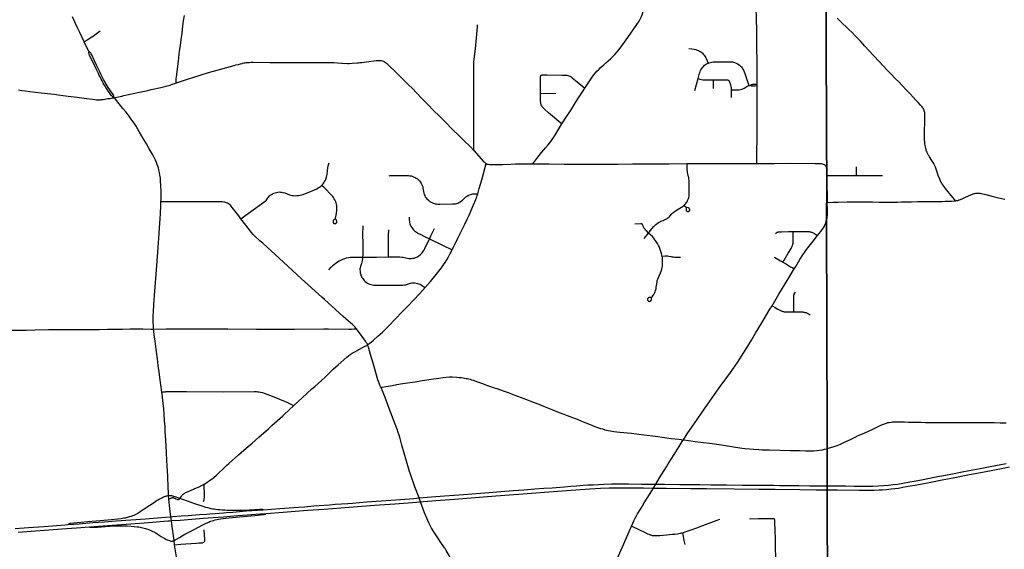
# Model space of a CAD drawing. Header units: feet. Extents: x 2113747 to 2516209, y 960708 to 1356798.
# Tile 19 of 92: x 2283286 to 2302517, y 1133406 to 1143748. Entities that reach past the tile are written whole.
import ezdxf

# ---------------------------------------------------------------- set-up
doc = ezdxf.new("R2010")
doc.units = ezdxf.units.FT
doc.header["$LTSCALE"] = 20
doc.header["$MEASUREMENT"] = 0
doc.linetypes.add('OhDOT_USTN3', pattern=[0.22, 0.165, -0.055])
for name, color, linetype in [('GM_X_City_Street', 251, 'Continuous'), ('GM_X_County_Road', 3, 'Continuous'), ('GM_X_Interchange_Ramps', 1, 'Continuous'), ('GM_X_Interstate_Route', 1, 'Continuous'), ('GM_X_State_Route', 1, 'Continuous'), ('GM_X_Township', 251, 'OhDOT_USTN3'), ('GM_X_Township_Road', 4, 'Continuous'), ('GM_X_Township_Subdivision', 4, 'Continuous')]:
    doc.layers.add(name, color=color, linetype=linetype)

msp = doc.modelspace()

# ---------------------------------------------------------------- linework, layer by layer
at = {"layer": 'GM_X_City_Street', "flags": 128}
for points in [[(2286348, 1142513), (2286343, 1142534), (2286341, 1142550), (2286341, 1142558), (2286341, 1142566), (2286341, 1142573), (2286342, 1142581), (2286342, 1142590), (2286343, 1142601), (2286346, 1142626), (2286352, 1142686), (2286385, 1142939), (2286410, 1143133), (2286425, 1143245), (2286439, 1143357), (2286456, 1143483), (2286474, 1143626), (2286488, 1143727), (2286502, 1143832)], [(2284548, 1143314), (2284606, 1143353), (2284693, 1143412), (2284725, 1143434), (2284753, 1143454), (2284782, 1143474), (2284857, 1143530)], [(2286348, 1142513), (2286542, 1142578), (2286812, 1142665), (2286975, 1142715), (2287114, 1142754), (2287260, 1142795), (2287404, 1142834), (2287475, 1142854), (2287509, 1142864), (2287557, 1142876), (2287601, 1142888), (2287629, 1142895)], [(2287629, 1142895), (2287639, 1142897), (2287664, 1142904), (2287688, 1142908), (2287706, 1142909)], [(2283265, 1142378), (2283328, 1142368), (2283397, 1142359), (2283486, 1142348), (2283704, 1142321), (2283891, 1142300), (2283956, 1142292), (2283999, 1142286), (2284040, 1142280), (2284133, 1142269), (2284233, 1142256), (2284408, 1142234), (2284499, 1142223), (2284591, 1142211), (2284713, 1142194), (2284754, 1142189), (2284785, 1142185), (2284810, 1142183), (2284830, 1142182), (2284837, 1142182), (2284848, 1142183), (2284862, 1142184), (2284880, 1142187), (2284917, 1142192), (2285006, 1142206), (2285052, 1142212), (2285097, 1142219), (2285133, 1142225)], [(2285133, 1142225), (2285154, 1142229), (2285182, 1142235), (2285216, 1142242), (2285247, 1142249), (2285279, 1142256), (2285322, 1142265), (2285379, 1142278), (2285441, 1142292), (2285501, 1142305), (2285624, 1142332), (2285721, 1142353), (2285790, 1142368), (2285851, 1142382), (2285920, 1142397), (2285975, 1142410), (2286013, 1142418), (2286044, 1142425), (2286069, 1142431), (2286096, 1142437), (2286122, 1142443), (2286145, 1142449), (2286167, 1142454), (2286198, 1142463), (2286223, 1142471), (2286251, 1142480), (2286348, 1142513)]]:
    msp.add_lwpolyline(points, dxfattribs=at)
at = {"layer": 'GM_X_County_Road', "flags": 128}
for points in [[(2301566, 1140212), (2301573, 1140213), (2301589, 1140215), (2301603, 1140218), (2301613, 1140220), (2301623, 1140223)], [(2301623, 1140223), (2301634, 1140227), (2301644, 1140231), (2301691, 1140251), (2301743, 1140274), (2301878, 1140334), (2301897, 1140341), (2301912, 1140347), (2301927, 1140351), (2301943, 1140355), (2301959, 1140359), (2301972, 1140360), (2301984, 1140362), (2301999, 1140363), (2302013, 1140362), (2302028, 1140361), (2302042, 1140360), (2302058, 1140357), (2302074, 1140354), (2302153, 1140334), (2302300, 1140297), (2302402, 1140272), (2302527, 1140243)], [(2299052, 1139865), (2299054, 1139872), (2299059, 1139901), (2299062, 1139936), (2299063, 1139982), (2299063, 1140018), (2299058, 1140181)], [(2299058, 1140181), (2299166, 1140184), (2299275, 1140186), (2299445, 1140189), (2299626, 1140191), (2299822, 1140191), (2299944, 1140189), (2300068, 1140185), (2300141, 1140184), (2300210, 1140183), (2300281, 1140183), (2300357, 1140184), (2300431, 1140186), (2300509, 1140188), (2300604, 1140191), (2300706, 1140193), (2300826, 1140196), (2300947, 1140198), (2301087, 1140198), (2301213, 1140199), (2301301, 1140200), (2301365, 1140201), (2301426, 1140203), (2301452, 1140205), (2301488, 1140206), (2301537, 1140209), (2301566, 1140212)], [(2298869, 1139531), (2298933, 1139612), (2298961, 1139652), (2298984, 1139684), (2299003, 1139719), (2299020, 1139757), (2299030, 1139784), (2299040, 1139818), (2299052, 1139865)], [(2298413, 1138883), (2298442, 1138931), (2298521, 1139063), (2298581, 1139157), (2298625, 1139223), (2298655, 1139263), (2298678, 1139294), (2298782, 1139422), (2298869, 1139531)], [(2297981, 1138163), (2298115, 1138385), (2298308, 1138709), (2298413, 1138883)], [(2296249, 1135545), (2296325, 1135662), (2296381, 1135746), (2296457, 1135853), (2296604, 1136067), (2296722, 1136236), (2296857, 1136426), (2296970, 1136584), (2297169, 1136861), (2297303, 1137053), (2297477, 1137320), (2297579, 1137490), (2297659, 1137625), (2297778, 1137825), (2297939, 1138092), (2297981, 1138163)], [(2295954, 1135075), (2296066, 1135255), (2296165, 1135410), (2296246, 1135541), (2296249, 1135545)], [(2295467, 1134282), (2295472, 1134291), (2295597, 1134496), (2295662, 1134602), (2295708, 1134677), (2295784, 1134800), (2295917, 1135015), (2295954, 1135075)], [(2295237, 1133860), (2295261, 1133914), (2295282, 1133961), (2295308, 1134011), (2295332, 1134057), (2295355, 1134097), (2295467, 1134282)], [(2294645, 1131313), (2294652, 1131340), (2294654, 1131363), (2294679, 1131664), (2294698, 1131873), (2294711, 1132026), (2294724, 1132170), (2294736, 1132318), (2294750, 1132472), (2294757, 1132559), (2294767, 1132657), (2294774, 1132718), (2294782, 1132772), (2294793, 1132817), (2294806, 1132857), (2294822, 1132899), (2294917, 1133135), (2295065, 1133470), (2295189, 1133752), (2295237, 1133860)]]:
    msp.add_lwpolyline(points, dxfattribs=at)
at = {"layer": 'GM_X_Interchange_Ramps', "flags": 128}
for points in [[(2286195, 1134451), (2286173, 1134448), (2286156, 1134444), (2286140, 1134440), (2286124, 1134435), (2286108, 1134428), (2286092, 1134421), (2286073, 1134413), (2286053, 1134403), (2286032, 1134392), (2286014, 1134383), (2285995, 1134371), (2285972, 1134358), (2285917, 1134322), (2285830, 1134263), (2285700, 1134174), (2285642, 1134136), (2285591, 1134106), (2285551, 1134085), (2285515, 1134068), (2285488, 1134057), (2285463, 1134048), (2285433, 1134038), (2285409, 1134031), (2285386, 1134024), (2285366, 1134020), (2285345, 1134016), (2285323, 1134012), (2285296, 1134008), (2285265, 1134003), (2285203, 1133996), (2285082, 1133984), (2284781, 1133957), (2284614, 1133941), (2284477, 1133928), (2284275, 1133908), (2284264, 1133907), (2284255, 1133904), (2284245, 1133900), (2284238, 1133895), (2284232, 1133890)], [(2288044, 1134178), (2288034, 1134183), (2288028, 1134185), (2288022, 1134186), (2288014, 1134186), (2288005, 1134186), (2287969, 1134184), (2287769, 1134172), (2287626, 1134165), (2287574, 1134163), (2287518, 1134161), (2287428, 1134162), (2287380, 1134163), (2287333, 1134165), (2287290, 1134167), (2287240, 1134170), (2287197, 1134174), (2287155, 1134178), (2287119, 1134183), (2287084, 1134188), (2287055, 1134192), (2287026, 1134198), (2286987, 1134207), (2286955, 1134215), (2286924, 1134223), (2286849, 1134247), (2286706, 1134295), (2286489, 1134371), (2286415, 1134398), (2286344, 1134423), (2286321, 1134431), (2286294, 1134439), (2286275, 1134444), (2286256, 1134448), (2286239, 1134450), (2286217, 1134451), (2286195, 1134451)], [(2286301, 1133576), (2286321, 1133588), (2286348, 1133605), (2286406, 1133639), (2286512, 1133698), (2286691, 1133793), (2286865, 1133885), (2286930, 1133917), (2286978, 1133938), (2287000, 1133947), (2287022, 1133956), (2287045, 1133964), (2287070, 1133971), (2287101, 1133979), (2287134, 1133987), (2287168, 1133993), (2287205, 1133998), (2287313, 1134011), (2287505, 1134030), (2287881, 1134067), (2288046, 1134084), (2288061, 1134087), (2288074, 1134090), (2288080, 1134091), (2288085, 1134094), (2288089, 1134096), (2288094, 1134099), (2288099, 1134105)], [(2284648, 1133844), (2284656, 1133839), (2284662, 1133837), (2284670, 1133836), (2284683, 1133836), (2284698, 1133836), (2284732, 1133837), (2284767, 1133839), (2284803, 1133841), (2285039, 1133858), (2285131, 1133862), (2285219, 1133865), (2285304, 1133864), (2285345, 1133864), (2285386, 1133862), (2285462, 1133858), (2285524, 1133853), (2285583, 1133846), (2285611, 1133842), (2285638, 1133837), (2285663, 1133832), (2285689, 1133826), (2285716, 1133820), (2285740, 1133813), (2285764, 1133805), (2285787, 1133797), (2285832, 1133780), (2285871, 1133762), (2285918, 1133739), (2285944, 1133725), (2285970, 1133710), (2286012, 1133684), (2286050, 1133658), (2286096, 1133628), (2286119, 1133614), (2286148, 1133599), (2286166, 1133591), (2286185, 1133583), (2286209, 1133575), (2286226, 1133569), (2286240, 1133566), (2286247, 1133565), (2286255, 1133564), (2286262, 1133564), (2286267, 1133565), (2286271, 1133565), (2286275, 1133566), (2286285, 1133569), (2286301, 1133576)]]:
    msp.add_lwpolyline(points, dxfattribs=at)
at = {"layer": 'GM_X_Interstate_Route', "flags": 128}
for points in [[(2283196, 1133810), (2283461, 1133830), (2283760, 1133853), (2284171, 1133885), (2284232, 1133890), (2284445, 1133906), (2284717, 1133927), (2284943, 1133942), (2285172, 1133959), (2285742, 1134003), (2286134, 1134033), (2286241, 1134041), (2286278, 1134044), (2286442, 1134056), (2286576, 1134066), (2286641, 1134071), (2286723, 1134078), (2286799, 1134083), (2286936, 1134093), (2287001, 1134098), (2287106, 1134107), (2287266, 1134119), (2287325, 1134124), (2287450, 1134133), (2287711, 1134154), (2288044, 1134178), (2288366, 1134203), (2288733, 1134229), (2288847, 1134238), (2289034, 1134253), (2289335, 1134275), (2289449, 1134284), (2289698, 1134303), (2289783, 1134309), (2290058, 1134330), (2290349, 1134352), (2290726, 1134381), (2290981, 1134399), (2291088, 1134408), (2291246, 1134421), (2291583, 1134448), (2291774, 1134462), (2291953, 1134475), (2292117, 1134488), (2292287, 1134501), (2292368, 1134508), (2292529, 1134520), (2292686, 1134533), (2292925, 1134552), (2293029, 1134560), (2293134, 1134567), (2293350, 1134584), (2293520, 1134597), (2293684, 1134609), (2293762, 1134615), (2293926, 1134628), (2294051, 1134639), (2294158, 1134647), (2294289, 1134657), (2294384, 1134662), (2294489, 1134667), (2294692, 1134676), (2294853, 1134681), (2295023, 1134683), (2295174, 1134682), (2295433, 1134680), (2295647, 1134678), (2295708, 1134677), (2295735, 1134677), (2295880, 1134675), (2296178, 1134672), (2296349, 1134670), (2296572, 1134669), (2296782, 1134667), (2297088, 1134663), (2297396, 1134661), (2297731, 1134658), (2298010, 1134655), (2298125, 1134654), (2298322, 1134652), (2298502, 1134651), (2298709, 1134648), (2298932, 1134645), (2299059, 1134645), (2299093, 1134645), (2299267, 1134645), (2299413, 1134643), (2299585, 1134641), (2299834, 1134640), (2299949, 1134641), (2300061, 1134644), (2300156, 1134650), (2300254, 1134658), (2300346, 1134668), (2300434, 1134680), (2300534, 1134696), (2300670, 1134720), (2300757, 1134736), (2300934, 1134769), (2301147, 1134812), (2301366, 1134853), (2301508, 1134880), (2301692, 1134916), (2301833, 1134944), (2302046, 1134985), (2302239, 1135023), (2302551, 1135084)], [(2291174, 1134339), (2291412, 1134358), (2291780, 1134386), (2292183, 1134417), (2292585, 1134447), (2293030, 1134482), (2293450, 1134515), (2293963, 1134556), (2294424, 1134588), (2294627, 1134598), (2294800, 1134605), (2295002, 1134608), (2295227, 1134607), (2295471, 1134604), (2295662, 1134602), (2295911, 1134599), (2296394, 1134594), (2296703, 1134591), (2297238, 1134587), (2297723, 1134581), (2298043, 1134579), (2298524, 1134574), (2298844, 1134570), (2299059, 1134568), (2299250, 1134567), (2299683, 1134563), (2299870, 1134561), (2299978, 1134563), (2300070, 1134566), (2300132, 1134569), (2300214, 1134575), (2300305, 1134584), (2300380, 1134592), (2300448, 1134602), (2300538, 1134616), (2300680, 1134642), (2300774, 1134660), (2301081, 1134718), (2301302, 1134762), (2301552, 1134811), (2301802, 1134859), (2302122, 1134921), (2302492, 1134993), (2302621, 1135018)], [(2286213, 1133962), (2286251, 1133965), (2286417, 1133977), (2286646, 1133995), (2286872, 1134012), (2287065, 1134026), (2287264, 1134042), (2287470, 1134058), (2287984, 1134096), (2288099, 1134105), (2288429, 1134130), (2288668, 1134148), (2288914, 1134168), (2289235, 1134191), (2289720, 1134228), (2290216, 1134266), (2290612, 1134295), (2291041, 1134329), (2291115, 1134335), (2291174, 1134339)], [(2283256, 1133739), (2284106, 1133803), (2284398, 1133825), (2284648, 1133844), (2284915, 1133864), (2285180, 1133884), (2285455, 1133906), (2285802, 1133932), (2286178, 1133960), (2286213, 1133962)]]:
    msp.add_lwpolyline(points, dxfattribs=at)
at = {"layer": 'GM_X_State_Route', "flags": 128}
for points in [[(2284640, 1143122), (2284586, 1143234), (2284548, 1143314), (2284461, 1143498), (2284411, 1143604), (2284319, 1143804)], [(2285133, 1142225), (2285105, 1142244), (2285093, 1142253), (2285086, 1142258), (2285082, 1142263), (2285043, 1142317), (2285010, 1142365), (2284988, 1142396), (2284970, 1142423), (2284952, 1142450), (2284936, 1142477), (2284925, 1142497), (2284916, 1142514), (2284895, 1142554), (2284876, 1142589), (2284856, 1142629), (2284841, 1142659), (2284824, 1142694), (2284780, 1142787), (2284650, 1143058), (2284645, 1143070), (2284642, 1143077), (2284640, 1143084), (2284639, 1143091), (2284638, 1143099), (2284638, 1143105), (2284639, 1143113), (2284640, 1143122)], [(2284955, 1142523), (2284952, 1142527), (2284924, 1142578), (2284912, 1142603), (2284898, 1142630), (2284885, 1142656), (2284870, 1142685), (2284856, 1142717), (2284838, 1142754), (2284788, 1142857), (2284748, 1142942), (2284692, 1143059), (2284680, 1143082), (2284675, 1143091), (2284670, 1143099), (2284665, 1143106), (2284661, 1143110), (2284657, 1143113), (2284652, 1143117), (2284646, 1143119), (2284640, 1143122)], [(2285133, 1142225), (2285123, 1142258), (2285117, 1142272), (2285114, 1142279), (2285111, 1142285), (2285061, 1142356), (2285033, 1142397), (2285015, 1142426), (2284994, 1142459), (2284975, 1142489), (2284955, 1142523)], [(2285902, 1137707), (2285901, 1137720), (2285897, 1137780), (2285895, 1137820), (2285894, 1137864), (2285894, 1137892), (2285895, 1137964), (2285898, 1138039), (2285908, 1138183), (2285928, 1138446), (2285957, 1138860), (2285981, 1139210), (2286001, 1139482), (2286016, 1139681), (2286030, 1139858), (2286036, 1139963), (2286043, 1140117), (2286045, 1140191), (2286046, 1140236), (2286047, 1140309), (2286046, 1140391), (2286044, 1140509), (2286039, 1140595), (2286034, 1140655), (2286030, 1140685), (2286026, 1140714), (2286017, 1140767), (2286013, 1140791), (2286006, 1140816), (2285996, 1140855), (2285974, 1140921), (2285959, 1140962), (2285941, 1141002), (2285921, 1141044), (2285884, 1141111), (2285816, 1141227), (2285763, 1141321), (2285693, 1141440), (2285600, 1141599), (2285560, 1141667), (2285520, 1141728), (2285466, 1141807), (2285423, 1141866), (2285367, 1141939), (2285303, 1142016), (2285229, 1142104), (2285154, 1142199), (2285133, 1142225)], [(2286043, 1136615), (2286023, 1136762), (2286008, 1136869), (2285993, 1136996), (2285975, 1137126), (2285950, 1137314), (2285931, 1137467), (2285915, 1137591), (2285906, 1137662), (2285902, 1137707)], [(2286159, 1135197), (2286156, 1135239), (2286155, 1135266), (2286153, 1135293), (2286139, 1135537), (2286129, 1135704), (2286124, 1135789), (2286116, 1135930), (2286108, 1136038), (2286098, 1136155), (2286083, 1136302), (2286072, 1136391), (2286061, 1136473), (2286043, 1136615)], [(2286195, 1134451), (2286192, 1134492), (2286190, 1134531), (2286186, 1134602), (2286184, 1134673), (2286180, 1134773), (2286178, 1134839), (2286174, 1134930), (2286169, 1135028), (2286162, 1135144), (2286159, 1135197)], [(2286260, 1133896), (2286251, 1133965), (2286241, 1134041), (2286221, 1134204), (2286200, 1134383), (2286195, 1134451)], [(2286347, 1133258), (2286312, 1133493), (2286301, 1133576), (2286272, 1133803), (2286260, 1133896)]]:
    msp.add_lwpolyline(points, dxfattribs=at)
at = {"layer": 'GM_X_Township', "flags": 128}
for points in [[(2299033, 1144176), (2303719, 1144224), (2311059, 1144273), (2311621, 1144272), (2311712, 1144286), (2315176, 1144280), (2318840, 1144268), (2321217, 1144269), (2323108, 1144286), (2328491, 1144330), (2328572, 1144328), (2328612, 1142470), (2328630, 1142401), (2328635, 1142304), (2328651, 1136742), (2328653, 1134141), (2328657, 1131227), (2328663, 1124950), (2328670, 1119253), (2328670, 1118495), (2325058, 1118507), (2321212, 1118516), (2314610, 1118563), (2311596, 1118575), (2308267, 1118589), (2305447, 1118586), (2305355, 1118577), (2305256, 1118586), (2302815, 1118637), (2300974, 1118651), (2299393, 1118653), (2299080, 1118654), (2299075, 1121792), (2299063, 1131449), (2299059, 1134619), (2299058, 1135376), (2299058, 1135395), (2299044, 1139886), (2299046, 1140060), (2299048, 1140210), (2299048, 1140750), (2299048, 1140868), (2299034, 1144014), (2299033, 1144176)], [(2273707, 1144117), (2274451, 1144100), (2275848, 1144130), (2275977, 1144134), (2276352, 1144118), (2276673, 1144104), (2278962, 1144111), (2282224, 1144168), (2282616, 1144160), (2282946, 1144163), (2283046, 1144164), (2284147, 1144164), (2284989, 1144172), (2286547, 1144191), (2290241, 1144201), (2292293, 1144206), (2295498, 1144177), (2297667, 1144176), (2299033, 1144176), (2299034, 1144014), (2299048, 1140868), (2299048, 1140750), (2299048, 1140210), (2299046, 1140060), (2299044, 1139886), (2299058, 1135395), (2299058, 1135376), (2299059, 1134619), (2299063, 1131449), (2299075, 1121792), (2299080, 1118654), (2298613, 1118657), (2291694, 1118700), (2291590, 1118700), (2286495, 1118732), (2284462, 1118744), (2279390, 1118776), (2279102, 1118777), (2278181, 1118783), (2278095, 1118774), (2278026, 1118784), (2276682, 1118792), (2275473, 1118800), (2273939, 1118799), (2273877, 1118817), (2273859, 1119170), (2273866, 1121327), (2273809, 1124393), (2273800, 1125028), (2273794, 1125938), (2273794, 1126045), (2273791, 1126395), (2273784, 1127599), (2273782, 1127896), (2273782, 1128013), (2273776, 1128908), (2273762, 1131307), (2273735, 1134958), (2273727, 1137672), (2273708, 1143906), (2273707, 1144117)]]:
    msp.add_lwpolyline(points, dxfattribs=at)
at = {"layer": 'GM_X_Township_Road', "flags": 128}
for points in [[(2294889, 1143048), (2294910, 1143070), (2294956, 1143119), (2294994, 1143165), (2295048, 1143240), (2295097, 1143310), (2295162, 1143401), (2295329, 1143637), (2295385, 1143721), (2295407, 1143756), (2295421, 1143783), (2295433, 1143809), (2295443, 1143840), (2295454, 1143881), (2295463, 1143926), (2295478, 1144016), (2295500, 1144177)], [(2297675, 1143729), (2297674, 1143818), (2297673, 1143933), (2297669, 1144172), (2297669, 1144176)], [(2297691, 1142490), (2297691, 1142596), (2297687, 1142984), (2297683, 1143157), (2297683, 1143183), (2297681, 1143567), (2297675, 1143729)], [(2301566, 1140212), (2301546, 1140236), (2301454, 1140347), (2301389, 1140426), (2301337, 1140494), (2301300, 1140550), (2301274, 1140594), (2301256, 1140633), (2301228, 1140703), (2301212, 1140750), (2301192, 1140809), (2301171, 1140867), (2301160, 1140893), (2301147, 1140921), (2301138, 1140940), (2301126, 1140961), (2301116, 1140979), (2301102, 1141000), (2301057, 1141069), (2301043, 1141093), (2301032, 1141111), (2301018, 1141137), (2301008, 1141162), (2301000, 1141180), (2300994, 1141196), (2300988, 1141219), (2300982, 1141241), (2300977, 1141267), (2300972, 1141293), (2300967, 1141327), (2300963, 1141361), (2300960, 1141397), (2300958, 1141433), (2300958, 1141490), (2300959, 1141534), (2300960, 1141631), (2300962, 1141697), (2300965, 1141788), (2300966, 1141849), (2300964, 1141900), (2300962, 1141934), (2300960, 1141949), (2300955, 1141965), (2300951, 1141979), (2300945, 1141990), (2300939, 1142004), (2300932, 1142016), (2300924, 1142029), (2300913, 1142044), (2300899, 1142062), (2300881, 1142082), (2300835, 1142131), (2300790, 1142179), (2300737, 1142236), (2300678, 1142298), (2300608, 1142372), (2300521, 1142466), (2300461, 1142526), (2300387, 1142602), (2300308, 1142684), (2300237, 1142757), (2300154, 1142846), (2300076, 1142929), (2299965, 1143046), (2299794, 1143232), (2299705, 1143328), (2299605, 1143433), (2299545, 1143497), (2299489, 1143552), (2299428, 1143607), (2299359, 1143673), (2299252, 1143780)], [(2292159, 1141196), (2292157, 1141311), (2292155, 1141734), (2292157, 1142124), (2292157, 1142426), (2292155, 1142695), (2292155, 1142813), (2292156, 1142873), (2292158, 1142911), (2292164, 1142977), (2292187, 1143182), (2292208, 1143391), (2292227, 1143610), (2292230, 1143650)], [(2287706, 1142909), (2287738, 1142912), (2287773, 1142915), (2287810, 1142917), (2287845, 1142917), (2288169, 1142912), (2288451, 1142913), (2288782, 1142913), (2289392, 1142911), (2289424, 1142910), (2289496, 1142907), (2289580, 1142901), (2289686, 1142894), (2289719, 1142894), (2289781, 1142897), (2289876, 1142904), (2289905, 1142906), (2289928, 1142909), (2289970, 1142913), (2290058, 1142923), (2290246, 1142949), (2290288, 1142953), (2290321, 1142953), (2290349, 1142950), (2290371, 1142945), (2290390, 1142937), (2290405, 1142929), (2290429, 1142912), (2290450, 1142896), (2290476, 1142872), (2290516, 1142833), (2290605, 1142747), (2290665, 1142691), (2290717, 1142641), (2290759, 1142600), (2290880, 1142479), (2290949, 1142409), (2291041, 1142316), (2291141, 1142212), (2291264, 1142084), (2291356, 1141990), (2291491, 1141856), (2291619, 1141729), (2291715, 1141631), (2291760, 1141587), (2291851, 1141498), (2291919, 1141431), (2291961, 1141389), (2292082, 1141274), (2292159, 1141196)], [(2294736, 1142904), (2294827, 1142986), (2294872, 1143029), (2294889, 1143048)], [(2294324, 1142410), (2294377, 1142491), (2294466, 1142625), (2294497, 1142668), (2294532, 1142713), (2294560, 1142744), (2294588, 1142772), (2294602, 1142785)], [(2294602, 1142785), (2294626, 1142807)], [(2294626, 1142807), (2294696, 1142868), (2294736, 1142904)], [(2293874, 1141712), (2293875, 1141714), (2293957, 1141842), (2294054, 1141990), (2294144, 1142131), (2294216, 1142244), (2294291, 1142359), (2294324, 1142410)], [(2297686, 1140938), (2297685, 1141179), (2297689, 1141406), (2297691, 1141561), (2297689, 1141760), (2297688, 1141846), (2297689, 1141996), (2297689, 1142180), (2297690, 1142462)], [(2297690, 1142462), (2297691, 1142490)], [(2293307, 1140934), (2293388, 1141036), (2293479, 1141152), (2293525, 1141208), (2293557, 1141245), (2293606, 1141301), (2293637, 1141339), (2293662, 1141372), (2293687, 1141407), (2293719, 1141456), (2293748, 1141504), (2293797, 1141585), (2293874, 1141712)], [(2292159, 1141196), (2292347, 1140980), (2292364, 1140963), (2292383, 1140947), (2292398, 1140938)], [(2292232, 1140347), (2292262, 1140451), (2292309, 1140618), (2292398, 1140938)], [(2292398, 1140938), (2292400, 1140937), (2292419, 1140929), (2292434, 1140925), (2292461, 1140921), (2292487, 1140919), (2292527, 1140918), (2292606, 1140918), (2292724, 1140923), (2292881, 1140929), (2292967, 1140932), (2293113, 1140934), (2293307, 1140934)], [(2293307, 1140934), (2293399, 1140933), (2293629, 1140931)], [(2293629, 1140931), (2293919, 1140929), (2294562, 1140929), (2294972, 1140929), (2295252, 1140931)], [(2295252, 1140931), (2295464, 1140933), (2295802, 1140934), (2295969, 1140934), (2296321, 1140937)], [(2296321, 1140937), (2296777, 1140938), (2297174, 1140939), (2297686, 1140938)], [(2297686, 1140938), (2298029, 1140942), (2298338, 1140944), (2298823, 1140941), (2298859, 1140942), (2298891, 1140941), (2298920, 1140940), (2298943, 1140937), (2298962, 1140933), (2298982, 1140927), (2298997, 1140919), (2299009, 1140911), (2299019, 1140901), (2299019, 1140901)], [(2299019, 1140901), (2299028, 1140888), (2299035, 1140874), (2299040, 1140858), (2299044, 1140839), (2299046, 1140817), (2299046, 1140707)], [(2299046, 1140707), (2299050, 1140469), (2299054, 1140329), (2299058, 1140181)], [(2291730, 1139254), (2291843, 1139483), (2291980, 1139756), (2292033, 1139865), (2292062, 1139931), (2292147, 1140131), (2292194, 1140239), (2292214, 1140291), (2292222, 1140312), (2292232, 1140347)], [(2287608, 1139859), (2287565, 1139915), (2287436, 1140083), (2287418, 1140106), (2287403, 1140124), (2287386, 1140140), (2287367, 1140154), (2287346, 1140165), (2287324, 1140174), (2287306, 1140180), (2287289, 1140184), (2287272, 1140186), (2287234, 1140188), (2286826, 1140188), (2286108, 1140191), (2286045, 1140191)], [(2287984, 1139426), (2287874, 1139528), (2287847, 1139556), (2287814, 1139593), (2287701, 1139737), (2287608, 1139859)], [(2289188, 1138327), (2288790, 1138687), (2288436, 1139010), (2288032, 1139381), (2287984, 1139426)], [(2291205, 1138515), (2291311, 1138637), (2291423, 1138774), (2291524, 1138904), (2291565, 1138960), (2291596, 1139006), (2291628, 1139059), (2291662, 1139120), (2291695, 1139181), (2291730, 1139254)], [(2290080, 1137397), (2290094, 1137406), (2290107, 1137416), (2290126, 1137430), (2290195, 1137492), (2290282, 1137567), (2290371, 1137645), (2290444, 1137715), (2290497, 1137769), (2290616, 1137891), (2290765, 1138048), (2290863, 1138150), (2290983, 1138275), (2291100, 1138399), (2291205, 1138515)], [(2289859, 1137717), (2289837, 1137743), (2289811, 1137771), (2289785, 1137797), (2289755, 1137822), (2289709, 1137860), (2289606, 1137951), (2289454, 1138090), (2289238, 1138282), (2289188, 1138327)], [(2282127, 1137684), (2282672, 1137686), (2282833, 1137688), (2283037, 1137688), (2283253, 1137687), (2283414, 1137688), (2283589, 1137690), (2283850, 1137695), (2284179, 1137697), (2284605, 1137698), (2284835, 1137700), (2285000, 1137702), (2285291, 1137706), (2285442, 1137708), (2285691, 1137708), (2285856, 1137706), (2285902, 1137707)], [(2285902, 1137707), (2286148, 1137708), (2286308, 1137709), (2286530, 1137709), (2286717, 1137709), (2287150, 1137710), (2287349, 1137709), (2287909, 1137705), (2288654, 1137705), (2289225, 1137709), (2289320, 1137710), (2289713, 1137706), (2289764, 1137707), (2289809, 1137709), (2289824, 1137710), (2289836, 1137712), (2289848, 1137714), (2289859, 1137717)], [(2290080, 1137397), (2290076, 1137409), (2290070, 1137422), (2290056, 1137446), (2290038, 1137473), (2289973, 1137564), (2289906, 1137656), (2289859, 1137717)], [(2288643, 1136212), (2288806, 1136366), (2288995, 1136540), (2289048, 1136588), (2289244, 1136763), (2289291, 1136808), (2289324, 1136840), (2289410, 1136921), (2289505, 1137006), (2289675, 1137156), (2289710, 1137185), (2289741, 1137208), (2289780, 1137234), (2289830, 1137264), (2289878, 1137291), (2289899, 1137303), (2290009, 1137358), (2290047, 1137378), (2290064, 1137387), (2290080, 1137397)], [(2290343, 1136565), (2290332, 1136585), (2290320, 1136608), (2290304, 1136650), (2290283, 1136712), (2290190, 1137040), (2290139, 1137213), (2290096, 1137353), (2290088, 1137377), (2290080, 1137397)], [(2290343, 1136565), (2290365, 1136570), (2290440, 1136585), (2290527, 1136601), (2290621, 1136617), (2290724, 1136635), (2290905, 1136662), (2291009, 1136678), (2291148, 1136700), (2291369, 1136733), (2291474, 1136749), (2291557, 1136761), (2291615, 1136768), (2291680, 1136771), (2291732, 1136771), (2291827, 1136765), (2291868, 1136763), (2291909, 1136759), (2291945, 1136754), (2291974, 1136750), (2292008, 1136744), (2292035, 1136739), (2292061, 1136733), (2292085, 1136726), (2292113, 1136718), (2292144, 1136708), (2292226, 1136678), (2292326, 1136641), (2292402, 1136613), (2292480, 1136586), (2292550, 1136562), (2292605, 1136544), (2292729, 1136502), (2292828, 1136467), (2292957, 1136418), (2293132, 1136352), (2293334, 1136274), (2293426, 1136239), (2293518, 1136202), (2293645, 1136151), (2293824, 1136080), (2293913, 1136046), (2293981, 1136020), (2294086, 1135980), (2294177, 1135946), (2294289, 1135898), (2294394, 1135855), (2294473, 1135822), (2294554, 1135792), (2294630, 1135766), (2294666, 1135755), (2294716, 1135741), (2294745, 1135735), (2294782, 1135727), (2294824, 1135718), (2294856, 1135713), (2294890, 1135708), (2295010, 1135696), (2295238, 1135672), (2295474, 1135642), (2295707, 1135613), (2295879, 1135590), (2296012, 1135572), (2296159, 1135555), (2296249, 1135545)], [(2286061, 1136473), (2286087, 1136478), (2286115, 1136482), (2286132, 1136483), (2286147, 1136484), (2286173, 1136485), (2286545, 1136486)], [(2286545, 1136486), (2287275, 1136483), (2287866, 1136486), (2287908, 1136485), (2287939, 1136483), (2287961, 1136481), (2287990, 1136476), (2288026, 1136467), (2288063, 1136455), (2288217, 1136397), (2288363, 1136339), (2288505, 1136278), (2288606, 1136230), (2288643, 1136212)], [(2291586, 1133434), (2291573, 1133454), (2291514, 1133537), (2291450, 1133629), (2291374, 1133747), (2291332, 1133817), (2291302, 1133871), (2291277, 1133921), (2291256, 1133969), (2291237, 1134014), (2291195, 1134121), (2291115, 1134335), (2291088, 1134408), (2291005, 1134628), (2290916, 1134875), (2290902, 1134925), (2290841, 1135125), (2290749, 1135442), (2290708, 1135598), (2290697, 1135635), (2290686, 1135666), (2290673, 1135704), (2290662, 1135731), (2290618, 1135848), (2290503, 1136155), (2290444, 1136316), (2290409, 1136403), (2290371, 1136503), (2290351, 1136553), (2290343, 1136565)], [(2287327, 1135041), (2287369, 1135079), (2287561, 1135251), (2287613, 1135296), (2287710, 1135379), (2287825, 1135481), (2287954, 1135593), (2288144, 1135760), (2288212, 1135821), (2288423, 1136013), (2288453, 1136039), (2288643, 1136212)], [(2299058, 1135372), (2299101, 1135384), (2299177, 1135407), (2299252, 1135433), (2299319, 1135460), (2299423, 1135508), (2299512, 1135551), (2299606, 1135597), (2299665, 1135625), (2299745, 1135662), (2299849, 1135709), (2299936, 1135748), (2300051, 1135803), (2300092, 1135823), (2300139, 1135844), (2300179, 1135859), (2300218, 1135872), (2300243, 1135879), (2300270, 1135884), (2300304, 1135889), (2300332, 1135893), (2300360, 1135895), (2300389, 1135895), (2300430, 1135895), (2300483, 1135895), (2300565, 1135893), (2300648, 1135891), (2300734, 1135889), (2300835, 1135887), (2300896, 1135886), (2300978, 1135885), (2301054, 1135884), (2301122, 1135884), (2301217, 1135884), (2301324, 1135885), (2301399, 1135885), (2301542, 1135884), (2301640, 1135884), (2301731, 1135884), (2301822, 1135884), (2301971, 1135882), (2302095, 1135881), (2302233, 1135880), (2302321, 1135880), (2302439, 1135877), (2302551, 1135873)], [(2296249, 1135545), (2296266, 1135543), (2296349, 1135532), (2296396, 1135525)], [(2296396, 1135525), (2296480, 1135513), (2296642, 1135491), (2296765, 1135476), (2296996, 1135445), (2297109, 1135429), (2297158, 1135421), (2297229, 1135409), (2297351, 1135390), (2297449, 1135377), (2297542, 1135365), (2297628, 1135358), (2297720, 1135353), (2297785, 1135350), (2297928, 1135346), (2298343, 1135336), (2298517, 1135332), (2298643, 1135328), (2298709, 1135328), (2298795, 1135330), (2298858, 1135332), (2298909, 1135339), (2298967, 1135351), (2299004, 1135360), (2299050, 1135370), (2299058, 1135372)], [(2287307, 1135022), (2287327, 1135041)], [(2287070, 1134804), (2287078, 1134809), (2287130, 1134855), (2287307, 1135022)], [(2286415, 1134398), (2286444, 1134443), (2286455, 1134458), (2286467, 1134471), (2286481, 1134483), (2286497, 1134495), (2286510, 1134503), (2286527, 1134512), (2286546, 1134521), (2286611, 1134550), (2286707, 1134592), (2286788, 1134628), (2286853, 1134660), (2286889, 1134680)], [(2286889, 1134680), (2286899, 1134685), (2286950, 1134716), (2286989, 1134741), (2287031, 1134772), (2287070, 1134804)], [(2286200, 1134383), (2286239, 1134402), (2286254, 1134408), (2286265, 1134412), (2286272, 1134414), (2286279, 1134415), (2286286, 1134415), (2286293, 1134413), (2286306, 1134407), (2286318, 1134401), (2286336, 1134392), (2286353, 1134385), (2286358, 1134383), (2286364, 1134381), (2286371, 1134381), (2286377, 1134380), (2286383, 1134380), (2286390, 1134381), (2286395, 1134383), (2286399, 1134385), (2286403, 1134387), (2286408, 1134390), (2286411, 1134393), (2286415, 1134398)], [(2291873, 1131312), (2291871, 1131509), (2291866, 1131995), (2291862, 1132427), (2291856, 1132771), (2291853, 1132868), (2291852, 1132887), (2291849, 1132904), (2291844, 1132924), (2291840, 1132941), (2291834, 1132958), (2291829, 1132975), (2291814, 1133014), (2291782, 1133080), (2291758, 1133127), (2291698, 1133233), (2291652, 1133317), (2291616, 1133384), (2291594, 1133421), (2291586, 1133434)]]:
    msp.add_lwpolyline(points, dxfattribs=at)
at = {"layer": 'GM_X_Township_Subdivision', "flags": 128}
for points in [[(2296354, 1143185), (2296416, 1143177), (2296461, 1143170), (2296491, 1143164), (2296515, 1143156), (2296542, 1143145), (2296566, 1143134), (2296588, 1143121), (2296606, 1143108), (2296619, 1143096), (2296637, 1143077), (2296654, 1143057), (2296671, 1143033), (2296687, 1143005), (2296701, 1142975), (2296734, 1142900)], [(2296734, 1142900), (2296753, 1142908), (2296779, 1142915), (2296803, 1142920), (2296830, 1142922), (2296956, 1142926), (2297111, 1142926), (2297176, 1142925), (2297206, 1142922), (2297226, 1142918), (2297249, 1142912), (2297277, 1142901), (2297297, 1142891), (2297319, 1142877), (2297342, 1142862), (2297366, 1142842), (2297382, 1142826), (2297399, 1142805), (2297412, 1142785), (2297425, 1142761), (2297438, 1142731), (2297451, 1142694), (2297530, 1142461)], [(2296536, 1142597), (2296565, 1142705), (2296574, 1142732), (2296584, 1142754), (2296592, 1142771), (2296608, 1142795), (2296627, 1142819), (2296646, 1142841), (2296663, 1142857), (2296682, 1142872), (2296703, 1142885), (2296720, 1142894), (2296734, 1142900)], [(2293460, 1142310), (2293457, 1142584), (2293457, 1142623), (2293459, 1142637), (2293463, 1142647), (2293466, 1142655), (2293472, 1142662)], [(2293472, 1142662), (2293480, 1142666), (2293492, 1142668), (2293511, 1142669), (2293580, 1142669), (2293888, 1142667), (2293953, 1142666), (2293975, 1142664), (2293995, 1142660), (2294012, 1142654), (2294035, 1142644), (2294055, 1142632), (2294078, 1142615), (2294175, 1142532), (2294324, 1142410)], [(2296475, 1142362), (2296536, 1142597)], [(2296536, 1142597), (2296570, 1142589), (2296602, 1142581), (2296628, 1142576), (2296653, 1142574), (2296694, 1142573), (2296839, 1142574)], [(2296839, 1142574), (2297091, 1142576), (2297110, 1142575), (2297118, 1142573), (2297126, 1142569), (2297135, 1142561), (2297141, 1142550), (2297149, 1142530), (2297161, 1142499), (2297171, 1142471), (2297178, 1142446), (2297182, 1142422), (2297184, 1142397), (2297184, 1142375)], [(2296839, 1142402), (2296839, 1142574)], [(2297184, 1142375), (2297221, 1142375), (2297263, 1142375), (2297310, 1142376), (2297339, 1142379), (2297362, 1142383), (2297388, 1142391), (2297410, 1142400), (2297434, 1142412), (2297488, 1142443), (2297511, 1142455), (2297530, 1142461)], [(2297184, 1142375), (2297185, 1142228)], [(2297530, 1142461), (2297532, 1142462), (2297545, 1142466), (2297562, 1142469)], [(2297562, 1142469), (2297570, 1142477), (2297574, 1142480), (2297579, 1142482), (2297585, 1142484), (2297592, 1142485), (2297606, 1142486), (2297650, 1142489), (2297691, 1142490)], [(2297562, 1142469), (2297567, 1142464), (2297570, 1142461), (2297574, 1142459), (2297579, 1142458), (2297583, 1142457), (2297590, 1142456), (2297612, 1142457), (2297645, 1142459), (2297690, 1142462)], [(2293874, 1141712), (2293853, 1141730), (2293615, 1141932), (2293543, 1141994), (2293521, 1142013), (2293506, 1142030), (2293493, 1142048), (2293482, 1142068), (2293473, 1142088), (2293466, 1142109), (2293462, 1142131), (2293461, 1142153), (2293460, 1142310)], [(2293460, 1142310), (2293759, 1142309)], [(2289183, 1140513), (2289196, 1140526), (2289210, 1140542), (2289228, 1140565), (2289241, 1140587), (2289259, 1140616), (2289274, 1140650), (2289281, 1140671), (2289286, 1140696), (2289290, 1140725), (2289298, 1140804), (2289303, 1140846), (2289312, 1140895), (2289328, 1140955)], [(2296259, 1140120), (2296262, 1140122), (2296276, 1140136), (2296294, 1140156), (2296311, 1140181), (2296327, 1140206), (2296339, 1140230), (2296348, 1140255), (2296355, 1140277), (2296359, 1140300), (2296361, 1140320), (2296363, 1140396), (2296362, 1140547), (2296361, 1140600), (2296357, 1140638), (2296353, 1140666), (2296350, 1140679), (2296335, 1140736), (2296330, 1140761), (2296326, 1140786), (2296323, 1140813), (2296322, 1140845), (2296321, 1140937)], [(2299630, 1140706), (2299630, 1140744), (2299631, 1140875)], [(2290501, 1140702), (2290524, 1140704), (2290595, 1140705)], [(2290595, 1140705), (2290639, 1140706), (2290844, 1140706), (2290881, 1140705), (2290907, 1140701), (2290929, 1140697), (2290952, 1140691), (2290980, 1140680), (2291007, 1140668), (2291032, 1140653), (2291054, 1140638), (2291074, 1140621), (2291093, 1140603), (2291111, 1140580), (2291125, 1140558), (2291137, 1140535), (2291149, 1140509), (2291157, 1140481), (2291162, 1140456), (2291166, 1140428), (2291171, 1140395), (2291178, 1140363), (2291186, 1140336), (2291196, 1140315), (2291208, 1140291), (2291223, 1140269), (2291240, 1140248), (2291261, 1140227), (2291281, 1140209), (2291300, 1140196), (2291323, 1140182), (2291347, 1140171), (2291369, 1140163), (2291398, 1140155), (2291428, 1140149), (2291451, 1140147), (2291494, 1140147), (2291740, 1140150), (2291773, 1140151), (2291799, 1140155), (2291822, 1140160), (2291844, 1140168), (2291866, 1140178), (2291889, 1140191), (2291913, 1140208), (2291934, 1140226), (2291955, 1140246), (2291978, 1140270), (2292000, 1140289), (2292021, 1140304), (2292043, 1140317), (2292064, 1140326), (2292088, 1140335), (2292114, 1140342), (2292134, 1140345), (2292159, 1140347), (2292200, 1140347), (2292232, 1140347)], [(2299046, 1140707), (2299353, 1140706), (2299630, 1140706)], [(2299630, 1140706), (2299705, 1140706), (2300141, 1140704)], [(2287608, 1139859), (2287633, 1139880), (2287684, 1139920), (2287798, 1140004), (2288057, 1140185), (2288080, 1140203), (2288097, 1140218), (2288112, 1140235), (2288128, 1140255), (2288147, 1140282), (2288160, 1140299), (2288180, 1140319), (2288204, 1140337), (2288224, 1140348), (2288249, 1140359), (2288277, 1140369), (2288303, 1140376), (2288329, 1140381), (2288356, 1140384), (2288382, 1140383), (2288409, 1140381), (2288435, 1140376), (2288464, 1140367), (2288507, 1140350), (2288555, 1140330), (2288583, 1140321), (2288605, 1140316), (2288634, 1140313), (2288666, 1140311), (2288702, 1140312), (2288734, 1140315), (2288767, 1140320), (2288792, 1140326), (2288819, 1140335), (2288889, 1140363), (2288968, 1140395), (2289001, 1140409), (2289044, 1140427), (2289092, 1140448), (2289117, 1140462), (2289142, 1140478), (2289170, 1140499), (2289183, 1140513)], [(2289450, 1139860), (2289441, 1139855), (2289434, 1139849), (2289427, 1139844), (2289421, 1139838), (2289415, 1139830), (2289410, 1139822), (2289407, 1139815), (2289406, 1139806), (2289406, 1139798), (2289408, 1139790), (2289412, 1139782), (2289416, 1139777), (2289422, 1139771), (2289429, 1139767), (2289437, 1139766), (2289444, 1139766), (2289451, 1139767), (2289458, 1139770), (2289464, 1139774), (2289470, 1139779), (2289474, 1139786), (2289477, 1139793), (2289478, 1139800), (2289478, 1139808), (2289477, 1139814), (2289475, 1139822), (2289471, 1139831), (2289464, 1139843), (2289458, 1139854), (2289456, 1139862), (2289455, 1139870), (2289457, 1139883), (2289459, 1139895), (2289466, 1139930), (2289474, 1139976), (2289480, 1140019), (2289482, 1140048), (2289482, 1140078), (2289479, 1140115), (2289473, 1140147), (2289468, 1140172), (2289461, 1140192), (2289454, 1140207), (2289444, 1140227), (2289429, 1140250), (2289415, 1140273), (2289400, 1140294), (2289384, 1140315), (2289365, 1140335), (2289249, 1140453), (2289223, 1140477), (2289183, 1140513)], [(2295569, 1139581), (2295602, 1139623), (2295670, 1139707), (2295691, 1139731), (2295713, 1139751), (2295738, 1139771), (2295762, 1139788), (2295787, 1139802), (2295811, 1139813), (2295857, 1139829), (2295882, 1139838), (2295906, 1139850), (2295926, 1139862), (2295948, 1139878), (2295970, 1139897), (2295987, 1139914), (2296024, 1139955), (2296042, 1139973), (2296062, 1139990), (2296078, 1140002), (2296093, 1140013), (2296150, 1140047), (2296211, 1140085), (2296247, 1140109), (2296259, 1140120)], [(2296303, 1140079), (2296303, 1140072), (2296303, 1140066), (2296302, 1140056), (2296302, 1140047), (2296301, 1140039), (2296301, 1140034), (2296302, 1140029), (2296303, 1140024), (2296305, 1140019), (2296308, 1140015), (2296310, 1140011), (2296315, 1140007), (2296321, 1140004), (2296326, 1140002), (2296330, 1140000), (2296335, 1140000), (2296339, 1140000), (2296343, 1140001), (2296348, 1140002), (2296353, 1140004), (2296357, 1140007), (2296361, 1140009), (2296364, 1140013), (2296367, 1140017), (2296370, 1140021), (2296372, 1140026), (2296373, 1140031), (2296374, 1140035), (2296374, 1140042), (2296373, 1140046), (2296371, 1140051), (2296369, 1140056), (2296367, 1140060), (2296363, 1140064), (2296360, 1140067), (2296356, 1140069), (2296352, 1140072), (2296347, 1140073), (2296341, 1140075), (2296312, 1140079), (2296307, 1140080), (2296302, 1140082), (2296296, 1140085), (2296259, 1140120)], [(2290895, 1139889), (2290896, 1139835), (2290898, 1139808), (2290901, 1139786), (2290906, 1139764), (2290914, 1139743), (2290926, 1139717), (2290942, 1139689), (2290957, 1139668), (2290976, 1139646), (2290994, 1139627), (2291014, 1139611), (2291035, 1139596), (2291057, 1139583), (2291077, 1139572), (2291107, 1139558), (2291192, 1139516), (2291290, 1139468)], [(2289985, 1139722), (2289984, 1139552), (2289986, 1139377), (2289985, 1139157), (2289984, 1139111)], [(2290492, 1139114), (2290492, 1139178), (2290492, 1139282), (2290491, 1139439), (2290492, 1139534), (2290493, 1139645)], [(2291290, 1139468), (2291318, 1139524), (2291388, 1139670)], [(2295299, 1139759), (2295415, 1139771), (2295430, 1139771), (2295436, 1139770)], [(2295569, 1139581), (2295533, 1139615), (2295511, 1139638), (2295493, 1139661), (2295478, 1139682), (2295469, 1139702), (2295458, 1139726), (2295450, 1139748), (2295445, 1139758), (2295436, 1139770)], [(2290492, 1139114), (2290578, 1139114), (2290710, 1139115), (2290753, 1139112), (2290776, 1139110), (2290802, 1139104), (2290856, 1139091), (2290885, 1139086), (2290911, 1139085), (2290936, 1139085), (2290962, 1139088), (2290991, 1139094), (2291019, 1139102), (2291043, 1139112), (2291062, 1139122), (2291084, 1139137), (2291107, 1139155), (2291128, 1139174), (2291146, 1139194), (2291161, 1139214), (2291177, 1139242), (2291197, 1139280), (2291290, 1139468)], [(2291290, 1139468), (2291543, 1139345), (2291730, 1139254)], [(2295482, 1139474), (2295569, 1139581)], [(2295833, 1139131), (2295831, 1139142), (2295822, 1139181), (2295811, 1139222), (2295797, 1139263), (2295781, 1139303), (2295762, 1139341), (2295742, 1139379), (2295719, 1139415), (2295694, 1139450), (2295669, 1139481), (2295643, 1139511), (2295612, 1139541), (2295569, 1139581)], [(2298050, 1139575), (2298083, 1139596), (2298090, 1139599), (2298096, 1139601), (2298103, 1139603), (2298110, 1139604), (2298118, 1139605), (2298129, 1139606), (2298140, 1139607), (2298166, 1139608), (2298300, 1139609), (2298395, 1139610)], [(2298192, 1139015), (2298216, 1139054), (2298297, 1139189), (2298351, 1139283), (2298366, 1139310), (2298371, 1139322), (2298376, 1139334), (2298381, 1139347), (2298385, 1139359), (2298388, 1139368), (2298390, 1139380), (2298392, 1139391), (2298393, 1139405), (2298394, 1139420), (2298395, 1139435), (2298395, 1139507), (2298395, 1139568), (2298395, 1139610)], [(2298395, 1139610), (2298580, 1139613), (2298668, 1139613), (2298680, 1139613), (2298694, 1139612), (2298706, 1139610), (2298718, 1139608), (2298731, 1139605), (2298744, 1139601), (2298756, 1139597), (2298768, 1139592), (2298781, 1139587), (2298795, 1139580), (2298807, 1139573), (2298819, 1139566), (2298839, 1139553), (2298869, 1139531)], [(2289325, 1138866), (2289372, 1138917), (2289410, 1138954), (2289435, 1138976), (2289464, 1138998), (2289494, 1139018), (2289525, 1139036), (2289561, 1139054), (2289600, 1139072), (2289637, 1139085), (2289672, 1139095), (2289705, 1139103), (2289741, 1139108), (2289777, 1139111), (2289853, 1139112), (2289984, 1139111)], [(2289984, 1139111), (2289982, 1139080), (2289978, 1139047), (2289971, 1139016), (2289963, 1138988), (2289941, 1138926), (2289935, 1138904), (2289932, 1138884), (2289932, 1138863), (2289934, 1138837), (2289939, 1138804), (2289946, 1138772), (2289952, 1138752), (2289960, 1138734), (2289971, 1138713), (2289985, 1138691), (2290000, 1138672), (2290016, 1138655), (2290035, 1138637), (2290059, 1138618), (2290081, 1138604), (2290104, 1138591), (2290126, 1138582), (2290148, 1138574), (2290174, 1138568), (2290201, 1138565), (2290235, 1138562), (2290271, 1138562), (2290573, 1138564), (2290720, 1138565), (2290769, 1138566), (2290799, 1138569), (2290819, 1138573), (2290841, 1138579), (2290897, 1138597), (2290922, 1138603), (2290948, 1138607), (2290974, 1138609), (2290999, 1138608), (2291027, 1138605), (2291057, 1138599), (2291078, 1138592), (2291102, 1138582), (2291125, 1138571), (2291154, 1138552), (2291176, 1138536), (2291205, 1138515)], [(2289984, 1139111), (2289984, 1139111), (2290257, 1139112), (2290492, 1139114)], [(2295622, 1138320), (2295614, 1138321), (2295606, 1138321), (2295594, 1138323), (2295586, 1138324), (2295578, 1138324), (2295571, 1138321), (2295564, 1138317), (2295558, 1138312), (2295554, 1138306), (2295551, 1138299), (2295549, 1138292), (2295549, 1138286), (2295549, 1138281), (2295551, 1138275), (2295553, 1138270), (2295556, 1138264), (2295561, 1138258), (2295568, 1138253), (2295574, 1138250), (2295582, 1138248), (2295589, 1138248), (2295597, 1138250), (2295604, 1138252), (2295610, 1138257), (2295615, 1138262), (2295619, 1138269), (2295623, 1138279), (2295625, 1138292), (2295629, 1138314), (2295633, 1138326), (2295637, 1138334), (2295654, 1138358), (2295669, 1138380), (2295685, 1138409), (2295697, 1138436), (2295707, 1138461), (2295714, 1138490), (2295720, 1138522), (2295729, 1138591), (2295734, 1138623), (2295740, 1138652), (2295749, 1138683), (2295760, 1138713), (2295781, 1138757), (2295802, 1138802), (2295817, 1138839), (2295828, 1138873), (2295836, 1138906), (2295841, 1138938), (2295844, 1138975), (2295844, 1139014), (2295842, 1139057), (2295838, 1139100), (2295833, 1139131)], [(2295833, 1139131), (2295893, 1139137), (2295916, 1139138), (2295939, 1139136), (2295962, 1139132), (2296010, 1139122), (2296032, 1139118), (2296055, 1139115), (2296085, 1139112), (2296127, 1139111), (2296157, 1139112), (2296190, 1139112)], [(2298030, 1139112), (2298146, 1139042), (2298192, 1139015)], [(2298192, 1139015), (2298242, 1138985), (2298343, 1138924), (2298384, 1138900), (2298413, 1138883)], [(2298403, 1138041), (2298403, 1138087), (2298403, 1138188), (2298403, 1138294), (2298403, 1138347), (2298403, 1138355), (2298405, 1138364), (2298406, 1138370), (2298408, 1138377), (2298411, 1138383), (2298415, 1138390), (2298436, 1138426)], [(2297981, 1138163), (2297993, 1138156), (2298041, 1138128), (2298094, 1138096), (2298134, 1138074), (2298148, 1138066), (2298161, 1138061), (2298170, 1138057), (2298180, 1138054), (2298192, 1138051), (2298203, 1138048), (2298216, 1138046), (2298229, 1138044), (2298245, 1138043), (2298262, 1138042), (2298354, 1138041), (2298403, 1138041)], [(2298403, 1138041), (2298532, 1138041), (2298552, 1138041), (2298570, 1138040), (2298582, 1138040), (2298592, 1138038), (2298605, 1138036), (2298619, 1138033), (2298632, 1138030), (2298644, 1138027), (2298656, 1138023), (2298668, 1138018), (2298691, 1138007), (2298708, 1137997), (2298725, 1137987)], [(2286878, 1134341), (2286887, 1134373), (2286892, 1134394), (2286894, 1134415), (2286895, 1134444), (2286889, 1134680)], [(2296237, 1133730), (2296265, 1133740), (2296401, 1133788), (2296509, 1133827), (2296627, 1133869), (2296858, 1133953), (2296963, 1133993)], [(2297541, 1134000), (2297715, 1134004), (2297826, 1134006), (2297903, 1134008), (2297977, 1134009), (2297992, 1134009), (2298002, 1134009), (2298008, 1134007), (2298014, 1134005), (2298019, 1134002), (2298024, 1133998)], [(2298058, 1133042), (2298055, 1133178), (2298053, 1133270), (2298050, 1133417), (2298045, 1133617), (2298041, 1133775), (2298038, 1133934), (2298037, 1133958), (2298036, 1133968), (2298035, 1133977), (2298033, 1133983), (2298030, 1133989), (2298027, 1133994), (2298024, 1133998)], [(2286312, 1133493), (2286430, 1133505), (2286531, 1133512), (2286742, 1133528), (2286782, 1133530), (2286830, 1133530), (2286846, 1133531), (2286859, 1133534), (2286871, 1133539), (2286882, 1133546), (2286889, 1133553), (2286895, 1133561), (2286900, 1133569), (2286903, 1133582), (2286905, 1133598), (2286890, 1133787)], [(2295237, 1133860), (2295256, 1133851), (2295381, 1133792), (2295489, 1133737), (2295545, 1133710), (2295572, 1133698), (2295599, 1133689), (2295613, 1133685), (2295627, 1133681), (2295641, 1133678), (2295656, 1133676), (2295675, 1133675), (2295697, 1133674), (2295721, 1133675), (2295789, 1133678), (2295920, 1133689), (2296035, 1133698), (2296084, 1133704), (2296136, 1133709), (2296163, 1133713), (2296187, 1133718), (2296201, 1133721), (2296216, 1133724), (2296237, 1133730)], [(2296281, 1133497), (2296267, 1133576), (2296253, 1133653), (2296237, 1133730)]]:
    msp.add_lwpolyline(points, dxfattribs=at)

doc.saveas('drawing.dxf')
